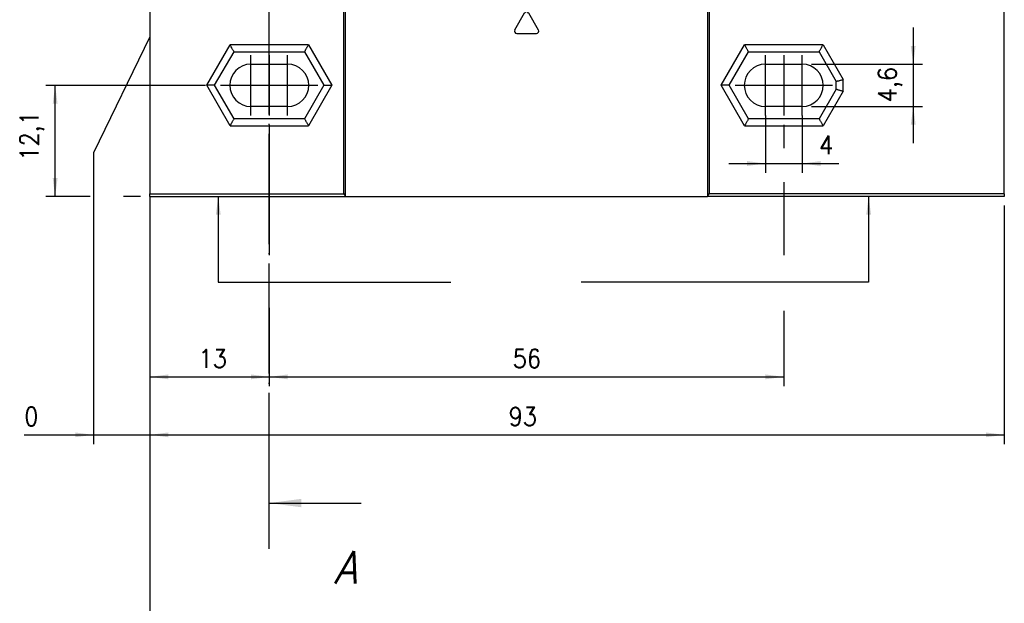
# Model space of a CAD drawing. Header units: millimetres. Extents: x -418 to 1575, y -634 to 914.
# Tile 3 of 49: x -257 to -150, y -40 to 23. Entities that reach past the tile are written whole.
import ezdxf

# ---------------------------------------------------------------- set-up
doc = ezdxf.new("R2010")
doc.units = ezdxf.units.MM
doc.linetypes.add('DOT_CENTER', pattern=[14, 12, -1, 0, -1])
doc.layers.add('1', color=7, linetype='Continuous')
doc.styles.add('CONVERTER_11', font='txt.shx', dxfattribs={"width": 0.9, "oblique": 15})
doc.styles.add('CONVERTER_12', font='txt.shx', dxfattribs={"width": 0.9})
doc.dimstyles.new('ME10_DIM_23', dxfattribs={"dimtxt": 2, "dimasz": 2, "dimexe": 1, "dimexo": 1, "dimgap": 1, "dimtad": 1, "dimdsep": 46, "dimtxsty": 'CONVERTER_12', "dimsah": 1, "dimcen": 0.09, "dimclrd": 2, "dimclre": 2, "dimclrt": 2, "dimadec": 0, "dimazin": 0, "dimtfac": 1, "dimtdec": 4, "dimtix": 1, "dimtmove": 0, "dimatfit": 3, "dimfxl": 1, "dimtolj": 1, "dimtzin": 0, "dimarcsym": 0})
doc.dimstyles.new('ME10_DIM_24', dxfattribs={"dimtxt": 2, "dimasz": 2, "dimexe": 1, "dimexo": 1, "dimgap": 1, "dimtad": 1, "dimdsep": 46, "dimtxsty": 'CONVERTER_12', "dimsah": 1, "dimcen": 0.09, "dimclrd": 2, "dimclre": 2, "dimclrt": 2, "dimadec": 0, "dimazin": 0, "dimtfac": 1, "dimtdec": 4, "dimtix": 1, "dimtmove": 0, "dimatfit": 3, "dimfxl": 1, "dimtolj": 1, "dimtzin": 0, "dimarcsym": 0})
doc.dimstyles.new('ME10_DIM_25', dxfattribs={"dimtxt": 2, "dimasz": 2, "dimexe": 1, "dimexo": 1, "dimgap": 1, "dimtad": 1, "dimdsep": 46, "dimtxsty": 'CONVERTER_12', "dimsah": 1, "dimcen": 0.09, "dimclrd": 2, "dimclre": 2, "dimclrt": 2, "dimadec": 0, "dimazin": 0, "dimtfac": 1, "dimtdec": 4, "dimtix": 1, "dimtmove": 0, "dimatfit": 3, "dimfxl": 1, "dimtolj": 1, "dimtzin": 0, "dimarcsym": 0})
doc.dimstyles.new('ME10_DIM_26', dxfattribs={"dimtxt": 2, "dimasz": 2, "dimexe": 1, "dimexo": 1, "dimgap": 1, "dimtad": 1, "dimdsep": 46, "dimtxsty": 'CONVERTER_12', "dimsah": 1, "dimcen": 0.09, "dimclrd": 2, "dimclre": 2, "dimclrt": 2, "dimadec": 0, "dimazin": 0, "dimtfac": 1, "dimtdec": 4, "dimtix": 1, "dimtmove": 0, "dimatfit": 3, "dimfxl": 1, "dimtolj": 1, "dimtzin": 0, "dimarcsym": 0})
doc.dimstyles.new('ME10_DIM_27', dxfattribs={"dimtxt": 2, "dimasz": 2, "dimexe": 1, "dimexo": 1, "dimgap": 1, "dimtad": 1, "dimdsep": 46, "dimtxsty": 'CONVERTER_12', "dimsah": 1, "dimcen": 0.09, "dimclrd": 2, "dimclre": 2, "dimclrt": 2, "dimadec": 0, "dimazin": 0, "dimtfac": 1, "dimtdec": 4, "dimtix": 1, "dimtmove": 0, "dimatfit": 3, "dimfxl": 1, "dimtolj": 1, "dimtzin": 0, "dimarcsym": 0})
doc.dimstyles.new('ME10_DIM_28', dxfattribs={"dimtxt": 2, "dimasz": 2, "dimexe": 1, "dimexo": 1, "dimgap": 1, "dimtad": 1, "dimdsep": 46, "dimtxsty": 'CONVERTER_12', "dimsah": 1, "dimcen": 0.09, "dimclrd": 2, "dimclre": 2, "dimclrt": 2, "dimadec": 0, "dimazin": 0, "dimtfac": 1, "dimtdec": 4, "dimtix": 1, "dimtmove": 0, "dimatfit": 3, "dimfxl": 1, "dimtolj": 1, "dimtzin": 0, "dimarcsym": 0})
doc.dimstyles.new('ME10_DIM_29', dxfattribs={"dimtxt": 2, "dimasz": 2, "dimexe": 1, "dimexo": 1, "dimgap": 1, "dimtad": 1, "dimdsep": 46, "dimtxsty": 'CONVERTER_12', "dimsah": 1, "dimcen": 0.09, "dimclrd": 2, "dimclre": 2, "dimclrt": 2, "dimadec": 0, "dimazin": 0, "dimtfac": 1, "dimtdec": 4, "dimtix": 1, "dimtmove": 0, "dimatfit": 3, "dimfxl": 1, "dimtolj": 1, "dimtzin": 0, "dimarcsym": 0})
doc.dimstyles.new('ME10_DIM_49', dxfattribs={"dimtxt": 2, "dimasz": 2, "dimexe": 1, "dimexo": 1, "dimgap": 1, "dimtad": 1, "dimdsep": 46, "dimtxsty": 'CONVERTER_12', "dimsah": 1, "dimcen": 0.09, "dimclrd": 2, "dimclre": 2, "dimclrt": 2, "dimadec": 0, "dimazin": 0, "dimtfac": 1, "dimtdec": 4, "dimtix": 1, "dimtmove": 0, "dimatfit": 3, "dimfxl": 1, "dimtolj": 1, "dimtzin": 0, "dimarcsym": 0})
doc.dimstyles.new('ME10_DIM_50', dxfattribs={"dimtxt": 2, "dimasz": 2, "dimexe": 1, "dimexo": 1, "dimgap": 1, "dimtad": 1, "dimdsep": 46, "dimtxsty": 'CONVERTER_12', "dimsah": 1, "dimcen": 0.09, "dimclrd": 2, "dimclre": 2, "dimclrt": 2, "dimadec": 0, "dimazin": 0, "dimtfac": 1, "dimtdec": 4, "dimtix": 1, "dimtmove": 0, "dimatfit": 3, "dimfxl": 1, "dimtolj": 1, "dimtzin": 0, "dimarcsym": 0})
doc.dimstyles.get("Standard").update_dxf_attribs({"dimtxt": 0.18, "dimasz": 0.18, "dimexe": 0.18, "dimexo": 0.0625, "dimgap": 0.09, "dimtad": 0, "dimtih": 1, "dimtoh": 1, "dimdec": 4, "dimzin": 0, "dimdsep": 46, "dimtxsty": 'Standard', "dimcen": 0.09, "dimadec": 0, "dimazin": 0, "dimtfac": 1, "dimtdec": 4, "dimtofl": 0, "dimtmove": 0, "dimatfit": 3, "dimfxl": 1, "dimtolj": 1, "dimtzin": 0, "dimarcsym": 0})

# ---------------------------------------------------------------- blocks, each defined once
blk = doc.blocks.new('CABEZA_RANURADA_REGLA_SV2__18', base_point=(-242.89, 4.15))
at = {"color": 7, "linetype": 'Continuous'}
for p, q in [((-216.58, 26.25), (-216.1, 25.76)), ((-209.89, 26.25), (-209.49, 25.84)), ((-167.7, 25.84), (-167.3, 26.25)), ((-161.11, 25.76), (-160.62, 26.25)), ((-242.89, 25.25), (-242.89, 24.45)), ((-221.76, 25.25), (-242.89, 25.25)), ((-221.76, 25.25), (-221.59, 25.25)), ((-221.76, 4.45), (-221.76, 25.25)), ((-221.59, 4.15), (-221.59, 25.25)), ((-221.59, 25.25), (-216.52, 25.25)), ((-216.52, 25.25), (-216.11, 25.25)), ((-216.11, 25.25), (-209.49, 25.25)), ((-209.49, 25.25), (-182.19, 25.25)), ((-182.19, 25.25), (-182.19, 4.15)), ((-182.19, 25.25), (-182.02, 25.25)), ((-167.7, 25.25), (-182.02, 25.25)), ((-182.02, 25.25), (-182.02, 4.45)), ((-161.1, 25.25), (-167.7, 25.25)), ((-160.68, 25.25), (-161.1, 25.25)), ((-149.89, 25.25), (-160.68, 25.25)), ((-149.89, 4.45), (-149.89, 25.25)), ((-242.89, 24.25), (-242.89, 24.45)), ((-242.89, 24.25), (-242.89, 4.45)), ((-203.17, 22.28), (-202.11, 24.13)), ((-201.67, 24.13), (-200.61, 22.28)), ((-202.96, 21.9), (-200.82, 21.9)), ((-235.84, 16.25), (-233.73, 19.9)), ((-233.73, 19.9), (-226.05, 19.9)), ((-226.05, 19.9), (-223.94, 16.25)), ((-179.84, 16.25), (-177.73, 19.9)), ((-177.73, 19.9), (-170.05, 19.9)), ((-170.05, 19.9), (-168.19, 16.68)), ((-231.89, 18.55), (-227.89, 18.55)), ((-175.89, 18.55), (-171.89, 18.55)), ((-233.73, 12.6), (-235.84, 16.25)), ((-223.94, 16.25), (-226.05, 12.6)), ((-177.73, 12.6), (-179.84, 16.25)), ((-168.19, 15.83), (-168.19, 16.68)), ((-168.19, 15.83), (-170.05, 12.6)), ((-227.89, 13.95), (-231.89, 13.95)), ((-171.89, 13.95), (-175.89, 13.95)), ((-226.05, 12.6), (-233.73, 12.6)), ((-170.05, 12.6), (-177.73, 12.6)), ((-242.89, 4.15), (-242.89, 4.45)), ((-242.89, 4.45), (-221.76, 4.45)), ((-221.76, 4.45), (-221.59, 4.15)), ((-182.19, 4.15), (-182.02, 4.45)), ((-149.89, 4.45), (-182.02, 4.45)), ((-149.89, 4.45), (-149.89, 4.15)), ((-242.89, 4.15), (-221.59, 4.15)), ((-221.59, 4.15), (-182.19, 4.15)), ((-149.89, 4.15), (-182.19, 4.15))]:
    blk.add_line(p, q, dxfattribs=at)
at = {"color": 3, "linetype": 'Continuous'}
for p, q in [((-216.42, 26.25), (-216.02, 25.84)), ((-209.49, 25.84), (-216.02, 25.84)), ((-167.75, 25.75), (-209.44, 25.75)), ((-161.19, 25.84), (-167.7, 25.84)), ((-161.19, 25.84), (-160.78, 26.25)), ((-161.11, 25.76), (-161.19, 25.84)), ((-236.7, 16.25), (-234.16, 20.65)), ((-225.62, 20.65), (-234.16, 20.65)), ((-225.62, 20.65), (-223.08, 16.25)), ((-180.7, 16.25), (-178.16, 20.65)), ((-169.62, 20.65), (-178.16, 20.65)), ((-169.62, 20.65), (-167.44, 16.88)), ((-234.16, 11.85), (-236.7, 16.25)), ((-223.08, 16.25), (-225.62, 11.85)), ((-178.16, 11.85), (-180.7, 16.25)), ((-167.44, 15.62), (-167.44, 16.88)), ((-167.44, 15.62), (-169.62, 11.85)), ((-234.16, 11.85), (-225.62, 11.85)), ((-178.16, 11.85), (-169.62, 11.85))]:
    blk.add_line(p, q, dxfattribs=at)
at = {"color": 7, "linetype": 'Continuous'}
for centre, radius, start, end in [((-209.57, 25.74), 0.131, 3.7675, 48.9854), ((-167.62, 25.74), 0.13, 131.0124, 176.2306), ((-201.89, 24), 0.25, 30, 150), ((-202.96, 22.15), 0.25, 150, 270.0299), ((-200.82, 22.15), 0.25, 270, 30), ((-231.89, 16.25), 2.3, 90, 270), ((-227.89, 16.25), 2.3, 270, 90), ((-175.89, 16.25), 2.3, 90, 270), ((-171.89, 16.25), 2.3, 270, 90)]:
    blk.add_arc(centre, radius, start, end, dxfattribs=at)
for points, knots in [([(-216.52, 25.25), (-216.5, 25.26), (-216.43, 25.27), (-216.32, 25.32), (-216.2, 25.42), (-216.12, 25.54), (-216.08, 25.65), (-216.08, 25.73), (-216.09, 25.75), (-216.1, 25.76)], [0, 0, 0, 0, 0.0799501, 0.2081288, 0.3719827, 0.5223503, 0.6581872, 0.7092592, 0.7463686, 0.7463686, 0.7463686, 0.7463686]), ([(-161.11, 25.76), (-161.12, 25.74), (-161.14, 25.69), (-161.11, 25.6), (-161.06, 25.5), (-160.99, 25.4), (-160.89, 25.32), (-160.77, 25.27), (-160.71, 25.26), (-160.68, 25.25)], [0, 0, 0, 0, 0.0629448, 0.1762854, 0.2663264, 0.380793, 0.5395811, 0.6653882, 0.745842, 0.745842, 0.745842, 0.745842]), ([(-233.73, 19.9), (-233.75, 19.94), (-233.79, 20), (-233.85, 20.11), (-233.92, 20.23), (-233.99, 20.36), (-234.07, 20.5), (-234.13, 20.6), (-234.16, 20.65)], [0, 0, 0, 0, 0.1174017, 0.2348035, 0.3762485, 0.5111944, 0.688299, 0.8660254, 0.8660254, 0.8660254, 0.8660254]), ([(-226.05, 19.9), (-226.03, 19.94), (-225.99, 20), (-225.93, 20.11), (-225.86, 20.23), (-225.79, 20.36), (-225.71, 20.5), (-225.65, 20.6), (-225.62, 20.65)], [0, 0, 0, 0, 0.1174017, 0.2348035, 0.3762485, 0.5111944, 0.688299, 0.8660254, 0.8660254, 0.8660254, 0.8660254]), ([(-177.73, 19.9), (-177.75, 19.94), (-177.79, 20), (-177.85, 20.11), (-177.92, 20.23), (-177.99, 20.36), (-178.07, 20.5), (-178.13, 20.6), (-178.16, 20.65)], [0, 0, 0, 0, 0.1174017, 0.2348035, 0.3762485, 0.5111944, 0.688299, 0.8660254, 0.8660254, 0.8660254, 0.8660254]), ([(-170.05, 19.9), (-170.03, 19.94), (-169.99, 20), (-169.93, 20.11), (-169.86, 20.23), (-169.79, 20.36), (-169.71, 20.5), (-169.65, 20.6), (-169.62, 20.65)], [0, 0, 0, 0, 0.1174017, 0.2348035, 0.3762485, 0.5111944, 0.688299, 0.8660254, 0.8660254, 0.8660254, 0.8660254]), ([(-235.84, 16.25), (-235.88, 16.25), (-235.95, 16.25), (-236.08, 16.25), (-236.21, 16.25), (-236.36, 16.25), (-236.53, 16.25), (-236.64, 16.25), (-236.7, 16.25)], [0, 0, 0, 0, 0.1174017, 0.2348035, 0.3762485, 0.5111944, 0.688299, 0.8660254, 0.8660254, 0.8660254, 0.8660254]), ([(-223.94, 16.25), (-223.9, 16.25), (-223.83, 16.25), (-223.7, 16.25), (-223.57, 16.25), (-223.42, 16.25), (-223.25, 16.25), (-223.14, 16.25), (-223.08, 16.25)], [0, 0, 0, 0, 0.1174017, 0.2348035, 0.3762485, 0.5111944, 0.688299, 0.8660254, 0.8660254, 0.8660254, 0.8660254]), ([(-179.84, 16.25), (-179.88, 16.25), (-179.95, 16.25), (-180.08, 16.25), (-180.21, 16.25), (-180.36, 16.25), (-180.53, 16.25), (-180.64, 16.25), (-180.7, 16.25)], [0, 0, 0, 0, 0.1174017, 0.2348035, 0.3762485, 0.5111944, 0.688299, 0.8660254, 0.8660254, 0.8660254, 0.8660254]), ([(-168.19, 16.68), (-168.15, 16.69), (-168.08, 16.71), (-167.97, 16.74), (-167.85, 16.77), (-167.72, 16.81), (-167.58, 16.84), (-167.49, 16.87), (-167.44, 16.88)], [0, 0, 0, 0, 0.1116714, 0.2233428, 0.3601608, 0.474332, 0.6284798, 0.7764571, 0.7764571, 0.7764571, 0.7764571]), ([(-168.19, 15.83), (-168.15, 15.82), (-168.08, 15.8), (-167.97, 15.77), (-167.85, 15.73), (-167.72, 15.7), (-167.58, 15.66), (-167.49, 15.64), (-167.44, 15.62)], [0, 0, 0, 0, 0.1116714, 0.2233428, 0.3601608, 0.474332, 0.6284798, 0.7764571, 0.7764571, 0.7764571, 0.7764571]), ([(-233.73, 12.6), (-233.75, 12.57), (-233.79, 12.5), (-233.85, 12.39), (-233.92, 12.28), (-233.99, 12.15), (-234.07, 12.01), (-234.13, 11.9), (-234.16, 11.85)], [0, 0, 0, 0, 0.1174017, 0.2348035, 0.3762485, 0.5111944, 0.688299, 0.8660254, 0.8660254, 0.8660254, 0.8660254]), ([(-226.05, 12.6), (-226.03, 12.57), (-225.99, 12.5), (-225.93, 12.39), (-225.86, 12.28), (-225.79, 12.15), (-225.71, 12.01), (-225.65, 11.9), (-225.62, 11.85)], [0, 0, 0, 0, 0.1174017, 0.2348035, 0.3762485, 0.5111944, 0.688299, 0.8660254, 0.8660254, 0.8660254, 0.8660254]), ([(-177.73, 12.6), (-177.75, 12.57), (-177.79, 12.5), (-177.85, 12.39), (-177.92, 12.28), (-177.99, 12.15), (-178.07, 12.01), (-178.13, 11.9), (-178.16, 11.85)], [0, 0, 0, 0, 0.1174017, 0.2348035, 0.3762485, 0.5111944, 0.688299, 0.8660254, 0.8660254, 0.8660254, 0.8660254]), ([(-170.05, 12.6), (-170.03, 12.57), (-169.99, 12.5), (-169.93, 12.39), (-169.86, 12.28), (-169.79, 12.15), (-169.71, 12.01), (-169.65, 11.9), (-169.62, 11.85)], [0, 0, 0, 0, 0.1174017, 0.2348035, 0.3762485, 0.5111944, 0.688299, 0.8660254, 0.8660254, 0.8660254, 0.8660254])]:
    blk.add_open_spline(points, degree=3, knots=knots, dxfattribs=at)
at = {"color": 3, "linetype": 'Continuous'}
for points, knots in [([(-216.11, 25.25), (-216.09, 25.27), (-216.04, 25.35), (-216.03, 25.53), (-216.02, 25.67), (-216.02, 25.75)], [0, 0, 0, 0, 0.0824126, 0.2648018, 0.5173879, 0.5173879, 0.5173879, 0.5173879]), ([(-216.1, 25.76), (-216.1, 25.76), (-216.09, 25.77), (-216.07, 25.79), (-216.05, 25.81), (-216.03, 25.83), (-216.02, 25.84)], [0, 0, 0, 0, 0.0039025, 0.0312198, 0.0674544, 0.1118631, 0.1118631, 0.1118631, 0.1118631]), ([(-216.02, 25.75), (-216.02, 25.77), (-216.02, 25.8), (-216.02, 25.83), (-216.02, 25.84)], [0, 0, 0, 0, 0.04513531, 0.08991447, 0.08991447, 0.08991447, 0.08991447]), ([(-209.49, 25.25), (-209.48, 25.26), (-209.47, 25.28), (-209.46, 25.33), (-209.45, 25.43), (-209.44, 25.57), (-209.44, 25.69), (-209.44, 25.75)], [0, 0, 0, 0, 0.0224627, 0.0749192, 0.1523006, 0.3170744, 0.5058411, 0.5058411, 0.5058411, 0.5058411]), ([(-167.75, 25.75), (-167.75, 25.69), (-167.75, 25.57), (-167.74, 25.44), (-167.73, 25.36), (-167.72, 25.32), (-167.72, 25.28), (-167.71, 25.26), (-167.7, 25.25)], [0, 0, 0, 0, 0.1884254, 0.3535408, 0.3863459, 0.4361665, 0.4822816, 0.5057717, 0.5057717, 0.5057717, 0.5057717]), ([(-161.19, 25.84), (-161.19, 25.83), (-161.19, 25.8), (-161.19, 25.77), (-161.19, 25.75)], [0, 0, 0, 0, 0.0445447, 0.08944002, 0.08944002, 0.08944002, 0.08944002]), ([(-161.19, 25.75), (-161.18, 25.67), (-161.18, 25.53), (-161.17, 25.35), (-161.11, 25.27), (-161.1, 25.25)], [0, 0, 0, 0, 0.2525828, 0.4349399, 0.5172123, 0.5172123, 0.5172123, 0.5172123])]:
    blk.add_open_spline(points, degree=3, knots=knots, dxfattribs=at)
at = {"layer": '1', "color": 2, "linetype": 'DOT_CENTER'}
for p, q in [((-231.89, 12.95), (-231.89, 19.55)), ((-227.89, 12.95), (-227.89, 19.55)), ((-175.89, 12.95), (-175.89, 19.55)), ((-171.89, 12.95), (-171.89, 19.55)), ((-235.19, 16.25), (-224.59, 16.25)), ((-179.19, 16.25), (-168.59, 16.25))]:
    blk.add_line(p, q, dxfattribs=at)
blk = doc.blocks.new('REGLA_SV2-870mm__21', base_point=(-242.89, 4.15))
blk.add_blockref('CABEZA_RANURADA_REGLA_SV2__18', (-242.89, 4.15))
blk = doc.blocks.new('*D87')
at = {"layer": '1', "color": 2, "linetype": 'Continuous'}
for p, q in [((-229.89, 11.95), (-229.89, 1.15)), ((-173.89, 11.95), (-173.89, 9.41)), ((-173.89, 5.7), (-173.89, -2.24)), ((-173.89, -8.29), (-173.89, -16.5)), ((-229.89, -11.55), (-229.89, -16.5)), ((-229.89, -15.5), (-173.89, -15.5))]:
    blk.add_line(p, q, dxfattribs=at)
at = {"layer": '1', "color": 2}
for points in [[(-227.89, -15.23), (-227.89, -15.76), (-229.89, -15.5)], [(-175.89, -15.76), (-175.89, -15.23), (-173.89, -15.5)]]:
    blk.add_solid(points, dxfattribs=at)
at = {"layer": '1', "color": 2, "insert": (-203.39, -14.5), "char_height": 2, "attachment_point": 7, "rotation": 0.0001, "line_spacing_factor": 0.60024, "style": 'CONVERTER_12'}
blk.add_mtext('56', dxfattribs=at)
blk = doc.blocks.new('*D88')
at = {"layer": '1', "color": 2, "linetype": 'Continuous'}
for p, q in [((-175.89, 12.95), (-175.89, 6.74)), ((-171.89, 12.95), (-171.89, 6.74)), ((-179.89, 7.74), (-175.89, 7.74)), ((-175.89, 7.74), (-171.89, 7.74)), ((-171.89, 7.74), (-167.89, 7.74))]:
    blk.add_line(p, q, dxfattribs=at)
at = {"layer": '1', "color": 2}
for points in [[(-177.89, 7.47), (-177.89, 8), (-175.89, 7.74)], [(-169.89, 8), (-169.89, 7.47), (-171.89, 7.74)]]:
    blk.add_solid(points, dxfattribs=at)
at = {"layer": '1', "color": 2, "insert": (-170.04, 8.74), "char_height": 2, "attachment_point": 7, "rotation": 0.0001, "line_spacing_factor": 0.60024, "style": 'CONVERTER_12'}
blk.add_mtext('4', dxfattribs=at)
blk = doc.blocks.new('*D89')
at = {"layer": '1', "color": 2, "linetype": 'Continuous'}
for p, q in [((-159.8, 22.55), (-159.8, 18.55)), ((-170.89, 18.55), (-158.8, 18.55)), ((-159.8, 18.55), (-159.8, 13.95)), ((-170.89, 13.95), (-158.8, 13.95)), ((-159.8, 13.95), (-159.8, 9.95))]:
    blk.add_line(p, q, dxfattribs=at)
at = {"layer": '1', "color": 2}
for points in [[(-160.07, 20.55), (-159.54, 20.55), (-159.8, 18.55)], [(-159.54, 11.95), (-160.07, 11.95), (-159.8, 13.95)]]:
    blk.add_solid(points, dxfattribs=at)
at = {"layer": '1', "color": 2, "insert": (-161, 14.4), "char_height": 2, "attachment_point": 7, "rotation": 90, "line_spacing_factor": 0.60024, "style": 'CONVERTER_12'}
blk.add_mtext('4,6', dxfattribs=at)
blk = doc.blocks.new('*D90')
at = {"layer": '1', "color": 2, "linetype": 'Continuous'}
for p, q in [((-236.84, 16.25), (-254.2, 16.25)), ((-253.2, 4.15), (-253.2, 16.25)), ((-249.37, 4.15), (-254.2, 4.15)), ((-243.89, 4.15), (-245.75, 4.15))]:
    blk.add_line(p, q, dxfattribs=at)
at = {"layer": '1', "color": 2}
for points in [[(-252.93, 14.25), (-253.46, 14.25), (-253.2, 16.25)], [(-253.46, 6.15), (-252.93, 6.15), (-253.2, 4.15)]]:
    blk.add_solid(points, dxfattribs=at)
at = {"layer": '1', "color": 2, "insert": (-254.4, 8.05), "char_height": 2, "attachment_point": 7, "rotation": 90, "line_spacing_factor": 0.60024, "style": 'CONVERTER_12'}
blk.add_mtext('12,1', dxfattribs=at)
blk = doc.blocks.new('*D91')
at = {"layer": '1', "color": 2, "linetype": 'Continuous'}
for p, q in [((-229.89, 11.95), (-229.89, -2.25)), ((-242.89, 3.45), (-242.89, -16.5)), ((-229.89, -7.98), (-229.89, -16.5)), ((-242.89, -15.5), (-229.89, -15.5))]:
    blk.add_line(p, q, dxfattribs=at)
at = {"layer": '1', "color": 2}
for points in [[(-240.89, -15.23), (-240.89, -15.76), (-242.89, -15.5)], [(-231.89, -15.76), (-231.89, -15.23), (-229.89, -15.5)]]:
    blk.add_solid(points, dxfattribs=at)
at = {"layer": '1', "color": 2, "insert": (-237.59, -14.5), "char_height": 2, "attachment_point": 7, "rotation": 0.0001, "line_spacing_factor": 0.60024, "style": 'CONVERTER_12'}
blk.add_mtext('13', dxfattribs=at)
blk = doc.blocks.new('*D92')
at = {"layer": '1', "color": 2, "linetype": 'Continuous'}
for p, q in [((-242.89, 29.75), (-242.89, 21.52)), ((-242.89, 21.52), (-249.01, 8.89)), ((-249.01, 8.89), (-249.01, -22.81)), ((-242.89, 3.45), (-242.89, -22.81)), ((-256.56, -21.81), (-249.01, -21.81)), ((-249.01, -21.81), (-242.89, -21.81)), ((-242.89, -21.81), (-238.89, -21.81))]:
    blk.add_line(p, q, dxfattribs=at)
at = {"layer": '1', "color": 2}
for points in [[(-251.01, -22.07), (-251.01, -21.55), (-249.01, -21.81)], [(-240.89, -21.55), (-240.89, -22.07), (-242.89, -21.81)]]:
    blk.add_solid(points, dxfattribs=at)
at = {"layer": '1', "color": 2, "insert": (-256.56, -20.81), "char_height": 2, "attachment_point": 7, "rotation": 0.0001, "line_spacing_factor": 0.60024, "style": 'CONVERTER_12'}
blk.add_mtext('0', dxfattribs=at)
blk = doc.blocks.new('*D93')
at = {"layer": '1', "color": 2, "linetype": 'Continuous'}
for p, q in [((-242.89, 3.15), (-242.89, -22.81)), ((-149.89, 3.15), (-149.89, -22.81)), ((-242.89, -21.81), (-149.89, -21.81))]:
    blk.add_line(p, q, dxfattribs=at)
at = {"layer": '1', "color": 2}
for points in [[(-240.89, -21.55), (-240.89, -22.07), (-242.89, -21.81)], [(-151.89, -22.07), (-151.89, -21.55), (-149.89, -21.81)]]:
    blk.add_solid(points, dxfattribs=at)
at = {"layer": '1', "color": 2, "insert": (-203.84, -20.81), "char_height": 2, "attachment_point": 7, "rotation": 0.0001, "line_spacing_factor": 0.60024, "style": 'CONVERTER_12'}
blk.add_mtext('93', dxfattribs=at)
blk = doc.blocks.new('*D113')
at = {"layer": '1', "color": 2, "linetype": 'Continuous'}
for p, q in [((-242.89, 3.15), (-242.89, -101.77)), ((-237.89, -92.7), (-237.89, -101.77)), ((-246.89, -100.77), (-242.89, -100.77)), ((-242.89, -100.77), (-237.89, -100.77)), ((-237.89, -100.77), (-233.89, -100.77))]:
    blk.add_line(p, q, dxfattribs=at)
at = {"layer": '1', "color": 2}
for points in [[(-244.89, -101.03), (-244.89, -100.5), (-242.89, -100.77)], [(-235.89, -100.5), (-235.89, -101.03), (-237.89, -100.77)]]:
    blk.add_solid(points, dxfattribs=at)
at = {"layer": '1', "color": 2, "insert": (-240.99, -99.77), "char_height": 2, "attachment_point": 7, "rotation": 0.0001, "line_spacing_factor": 0.60024, "style": 'CONVERTER_12'}
blk.add_mtext('5', dxfattribs=at)
blk = doc.blocks.new('*D114')
at = {"layer": '1', "color": 2, "linetype": 'Continuous'}
for p, q in [((-242.89, 3.15), (-242.89, -74.49)), ((-207.89, -61), (-207.89, -74.49)), ((-242.89, -73.49), (-207.89, -73.49))]:
    blk.add_line(p, q, dxfattribs=at)
at = {"layer": '1', "color": 2}
for points in [[(-240.89, -73.23), (-240.89, -73.76), (-242.89, -73.49)], [(-209.89, -73.76), (-209.89, -73.23), (-207.89, -73.49)]]:
    blk.add_solid(points, dxfattribs=at)
at = {"layer": '1', "color": 2, "insert": (-226.89, -72.49), "char_height": 2, "attachment_point": 7, "rotation": 0.0001, "line_spacing_factor": 0.60024, "style": 'CONVERTER_12'}
blk.add_mtext('35', dxfattribs=at)
blk = doc.blocks.new('B-B__16', base_point=(-230.14, 4.2))
at = {"layer": '1', "color": 2, "linetype": 'DOT_CENTER'}
blk.add_line((-229.89, -29.24), (-229.89, 102.45), dxfattribs=at)
at = {"layer": '1', "color": 7}
for points in [[(-226.39, 102.91), (-226.39, 101.99), (-229.89, 102.45)], [(-226.39, -28.78), (-226.39, -29.7), (-229.89, -29.24)]]:
    blk.add_solid(points, dxfattribs=at)
at = {"layer": '1', "color": 7, "char_height": 3.5, "attachment_point": 5, "line_spacing_factor": 1.20048, "style": 'CONVERTER_11'}
for insert in [(-221.64, 109.45), (-221.64, -36.24)]:
    blk.add_mtext('A', dxfattribs=dict(at, insert=insert))
at = {"layer": '1', "color": 7, "linetype": 'Continuous', "has_arrowhead": 0}
for points in [[(-229.89, 107.45), (-229.89, 102.45)], [(-229.89, 102.45), (-219.89, 102.45)], [(-229.89, 102.45), (-229.89, 97.45)], [(-229.89, -29.24), (-229.89, -24.24)], [(-229.89, -29.24), (-219.89, -29.24)], [(-229.89, -34.24), (-229.89, -29.24)]]:
    blk.add_leader(points, dimstyle='Standard', dxfattribs=at)
blk = doc.blocks.new('Front1', base_point=(-155.39, 32.25))
at = {"layer": '1', "color": 2, "linetype": 'DOT_CENTER'}
for p, q in [((-229.89, 19.552), (-229.89, 12.952)), ((-173.89, 19.552), (-173.89, 12.952))]:
    blk.add_line(p, q, dxfattribs=at)
at = {"layer": '1', "color": 2}
for points in [[(-235.18, 2.152), (-235.707, 2.152), (-235.444, 4.152)], [(-164.393, 2.152), (-164.919, 2.152), (-164.656, 4.152)]]:
    blk.add_solid(points, dxfattribs=at)
blk.add_blockref('REGLA_SV2-870mm__21', (-242.89, 4.152))
at = {"layer": '1'}
blk.add_blockref('B-B__16', (-230.14, 4.202), dxfattribs=at)
for base, p1, p2, dimstyle, picture, middle, turn in [((-249.009420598, -21.808384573), (-242.889999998, 4.452499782), (-242.889999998, 30.747500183), 'ME10_DIM_28', '*D92', (-255.960867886, -19.808384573), 0.000138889), ((-175.89, 7.736), (-171.89, 13.952), (-175.89, 13.952), 'ME10_DIM_24', '*D88', (-169.437, 9.736), 0.00014), ((-242.89, -15.497), (-229.89, 12.952), (-242.89, 4.452), 'ME10_DIM_27', '*D91', (-236.39, -13.497), 0.00014), ((-229.89, -15.497), (-173.89, 12.952), (-229.89, 12.952), 'ME10_DIM_23', '*D87', (-201.89, -13.497), 0.00014)]:
    dim = blk.add_linear_dim(base=base, p1=p1, p2=p2, dimstyle=dimstyle, dxfattribs=at)
    dim.commit()
    dim.dimension.update_dxf_attribs({"geometry": picture, "text_midpoint": middle, "text_rotation": turn})
for p1, p2, distance, dimstyle, picture, middle, turn in [((-171.89, 13.952), (-171.89, 18.552), -12.088, 'ME10_DIM_25', '*D89', (-161.902, 16.252), 90), ((-149.89, 4.152), (-242.89, 4.152), 25.961, 'ME10_DIM_29', '*D93', (-202.344, -19.808), 0.00014)]:
    dim = blk.add_aligned_dim(p1=p1, p2=p2, distance=distance, dimstyle=dimstyle, dxfattribs=at)
    dim.commit()
    dim.dimension.update_dxf_attribs({"geometry": picture, "text_midpoint": middle, "text_rotation": turn})
dim = blk.add_linear_dim(base=(-253.195, 4.152), p1=(-235.837, 16.252), p2=(-242.89, 4.152), angle=90, dimstyle='ME10_DIM_26', dxfattribs=at)
dim.commit()
dim.dimension.update_dxf_attribs({"geometry": '*D90', "text_midpoint": (-255.295, 10.202), "text_rotation": 90})
at = {"layer": '1', "color": 2, "linetype": 'Continuous', "has_arrowhead": 0}
for points in [[(-235.444, 4.152), (-235.444, -5.193), (-210.144, -5.193)], [(-164.656, 4.152), (-164.656, -5.193), (-195.956, -5.193)]]:
    blk.add_leader(points, dimstyle='Standard', dxfattribs=at)
blk = doc.blocks.new('Posiciones_Io', base_point=(-180.97, -56.523))
at = {"layer": '1', "color": 2, "linetype": 'Continuous'}
blk.add_line((-242.89, 4.152), (-242.89, -98.548), dxfattribs=at)
at = {"layer": '1'}
for base, p1, dimstyle, picture, middle in [((-242.89, -100.767), (-237.89, -91.697), 'ME10_DIM_49', '*D113', (-240.39, -98.767)), ((-242.89, -73.492), (-207.89, -59.997), 'ME10_DIM_50', '*D114', (-225.39, -71.492))]:
    dim = blk.add_linear_dim(base=base, p1=p1, p2=(-242.89, 4.152), dimstyle=dimstyle, dxfattribs=at)
    dim.commit()
    dim.dimension.update_dxf_attribs({"geometry": picture, "text_midpoint": middle, "text_rotation": 0.00014})

msp = doc.modelspace()

# ---------------------------------------------------------------- block references
msp.add_blockref('Front1', (-155.39, 32.25))
at = {"layer": '1'}
msp.add_blockref('Posiciones_Io', (-180.97, -56.52), dxfattribs=at)

doc.saveas('drawing.dxf')
